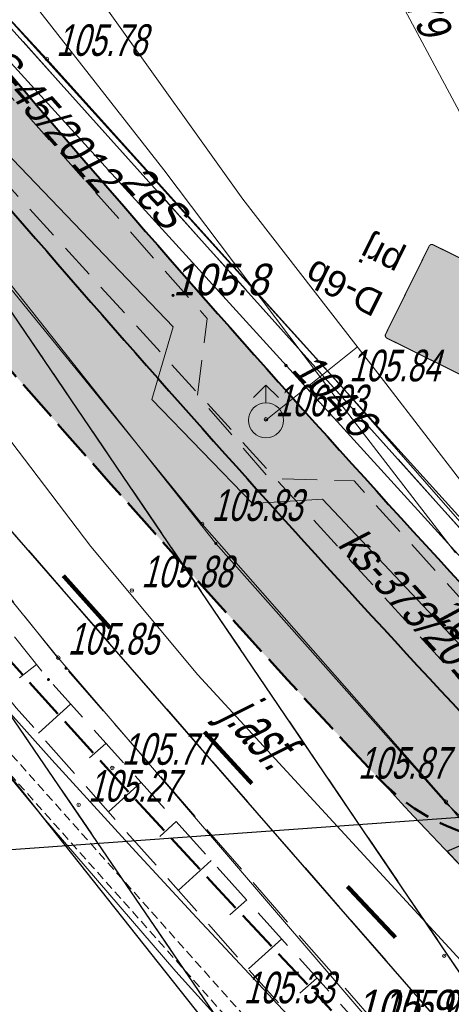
# Model space of a CAD drawing. Extents: x 6530721 to 6531385, y 5978377 to 5979143.
# Tile 42 of 146: x 6531057 to 6531069, y 5978651 to 5978679. Entities that reach past the tile are written whole.
import ezdxf

# ---------------------------------------------------------------- set-up
doc = ezdxf.new("R2010")
doc.units = 0
for name, pattern in [('AB_rokocin 2014-08-13 AC2004$0$1.0_0.5', [1.5, 1, -0.5]), ('AB_rokocin 2014-08-13 AC2004$0$1.5_0.5', [2, 1.5, -0.5]), ('AB_rokocin 2014-08-13 AC2004$0$823-500', [1.75, 1.25, -0.5]), ('AB_rokocin 2014-08-13 AC2004$0$l217_500', [2, 1.5, -0.5]), ('AB_rokocin 2014-08-13 AC2004$0$l219_500', [0]), ('ACAD_ISO02W100', [15, 12, -3]), ('DASHED2', [0.375, 0.25, -0.125]), ('HIDDEN', [0.375, 0.25, -0.125])]:
    doc.linetypes.add(name, pattern=pattern)
for name, color, linetype, lineweight in [('A-T-OŚ-LBAT-CUT', 7, 'Continuous', 15), ('AB-chodnik obrzeża', 30, 'Continuous', 40), ('AB-krawędzie', 7, 'ACAD_ISO02W100', 50), ('AB-krawężnik obniżony', 34, 'DASHED2', 50), ('AB-pobocze', 191, 'Continuous', 20), ('AB-pomocnicza', 7, 'Continuous', 15), ('AB-wymiarowa', 7, 'Continuous', 30), ('AB-wyp. kostka betonowa grafitowa', 151, 'Continuous', 15), ('AB-wyp.zieleń', 71, 'Continuous', 18), ('AB-wyp.ścieżka', 31, 'Continuous', 15), ('AB_rokocin 2014-08-13 AC2004$0$217-Granica konturu klasyfikcyjnego', 7, 'Continuous', 18), ('AB_rokocin 2014-08-13 AC2004$0$219-Linia granicy', 7, 'Continuous', 18), ('AB_rokocin 2014-08-13 AC2004$0$432-Jezdnia', 7, 'Continuous', 18), ('AB_rokocin 2014-08-13 AC2004$0$622-Punkt rzędnej przewodu-SKPOD-Atr2', 7, 'Continuous', 18), ('AB_rokocin 2014-08-13 AC2004$0$623-Punkt rzędnej przewodu-SGPOD-Atr2', 7, 'Continuous', 18), ('AB_rokocin 2014-08-13 AC2004$0$625-Punkt rzędnej przewodu-SEPOD', 7, 'Continuous', 18), ('AB_rokocin 2014-08-13 AC2004$0$625-Punkt rzędnej przewodu-SEPOD-Atr2', 7, 'Continuous', 18), ('AB_rokocin 2014-08-13 AC2004$0$820-Skarpa nieumocniona', 7, 'Continuous', 18), ('AB_rokocin 2014-08-13 AC2004$0$823-Szczyt skarpy nieumocninej', 7, 'Continuous', 18), ('AB_rokocin 2014-08-13 AC2004$0$824-Podnóże skarpy nieumocninej', 7, 'Continuous', 18), ('AB_rokocin 2014-08-13 AC2004$0$hydrant (punkt)-SW', 7, 'Continuous', 18), ('AB_rokocin 2014-08-13 AC2004$0$krawężnik (linia)', 7, 'Continuous', 18), ('AB_rokocin 2014-08-13 AC2004$0$kółeczka', 1, 'Continuous', 18), ('AB_rokocin 2014-08-13 AC2004$0$ogrodzenie trwałe (linia)', 7, 'Continuous', 18), ('AB_rokocin 2014-08-13 AC2004$0$przewód elektroenergetyczny (linia)-SEPOD', 7, 'Continuous', 18), ('AB_rokocin 2014-08-13 AC2004$0$przewód elektroenergetyczny (linia)-SEPOD-Atr1', 7, 'Continuous', 18), ('AB_rokocin 2014-08-13 AC2004$0$przewód elektroenergetyczny - projektowany (linia)-SE', 7, 'Continuous', 18), ('AB_rokocin 2014-08-13 AC2004$0$przewód elektroenergetyczny - projektowany (linia)-SE-Atr1', 7, 'Continuous', 18), ('AB_rokocin 2014-08-13 AC2004$0$przewód gazowy (linia)-SG', 7, 'Continuous', 18), ('AB_rokocin 2014-08-13 AC2004$0$przewód kanalizacyjny (linia)-SK', 7, 'Continuous', 18), ('AB_rokocin 2014-08-13 AC2004$0$przewód kanalizacyjny - projektowany (linia)-SK', 7, 'Continuous', 18), ('AB_rokocin 2014-08-13 AC2004$0$przewód kanalizacyjny - projektowany (linia)-SK-Atr1', 7, 'Continuous', 18), ('AB_rokocin 2014-08-13 AC2004$0$przewód telekomunikacyjny (linia)-STPOD', 7, 'Continuous', 18), ('AB_rokocin 2014-08-13 AC2004$0$przewód wodociągowy (linia)-SW', 7, 'Continuous', 18), ('AB_rokocin 2014-08-13 AC2004$0$punkt wysokościowy naturalny', 7, 'Continuous', 18), ('AB_rokocin 2014-08-13 AC2004$0$punkt wysokościowy naturalny-Atr2', 7, 'Continuous', 18), ('AB_rokocin 2014-08-13 AC2004$0$punkt wysokościowy sztuczny', 7, 'Continuous', 18), ('AB_rokocin 2014-08-13 AC2004$0$wysokosci_asfalt', 7, 'Continuous', 18), ('ARDPLAN-2D-LBAT', 7, 'Continuous', 18), ('ARDPLAN-2D-LR1', 7, 'HIDDEN', 18), ('ARDPLAN-2D-LR2', 7, 'HIDDEN', 18), ('asf', 7, 'Continuous', 18), ('płot', 1, 'Continuous', 18)]:
    doc.layers.add(name, color=color, linetype=linetype, lineweight=lineweight)
for name, color, linetype in [('gaOzPoziome', 7, 'Continuous'), ('gaPionowe', 7, 'Continuous'), ('zzz.ga.oz_pion_def', 7, 'Continuous'), ('zzz.ga.oz_pion_wypelnienie', 7, 'Continuous'), ('zzz.gaVSDodTekst', 7, 'Continuous'), ('zzz.gaVSDomyslna', 7, 'Continuous'), ('zzz.gaVSNazwa', 7, 'Continuous'), ('zzz.gaVSStan', 7, 'Continuous'), ('zzz.gaVSWielkość', 7, 'Continuous')]:
    doc.layers.add(name, color=color, linetype=linetype)
doc.styles.add('AB_rokocin 2014-08-13 AC2004$0$Standard', font='txt')
doc.styles.add('GA4-ATR-TEXT', font='arial.ttf', dxfattribs={"width": 0.9})
doc.styles.get("Standard").update_dxf_attribs({"font": 'simplex.shx', "width": 0.75, "height": 1.25})
doc.linetypes.add('AB_rokocin 2014-08-13 AC2004$0$902-500', pattern='A,3.75,0,[1,ksztalty.shx,S=0.5,R=0,X=0,Y=0],3.75', length=7.5)
doc.dimstyles.new('GA4-LEADER', dxfattribs={"dimtxt": 1, "dimasz": 1, "dimexe": 1, "dimexo": 1, "dimgap": 1, "dimtad": 1, "dimtxsty": 'Standard', "dimcen": 1, "dimadec": 0, "dimazin": 0, "dimtfac": 1, "dimtmove": 0, "dimatfit": 3, "dimfxl": 1, "dimarcsym": 0})

# ---------------------------------------------------------------- blocks, each defined once
blk = doc.blocks.new('Slope Pattern - Lines')
for p, q in [((0, 25), (50, 25)), ((0, 0), (100, 0)), ((0, -25), (50, -25))]:
    blk.add_line(p, q)
blk = doc.blocks.new('z.ga4.D-3_0')
at = {"layer": 'zzz.ga.oz_pion_wypelnienie'}
h = blk.add_hatch(color=0, dxfattribs=at)
edge = h.paths.add_edge_path()
edge.add_line((-280, 594), (280, 594))
edge.add_arc((280, 580), 14, 0, 90, ccw=False)
edge.add_line((294, 580), (294, 20))
edge.add_arc((280, 20), 14, 270, 360, ccw=False)
edge.add_line((280, 6), (-280, 6))
edge.add_arc((-280, 20), 14, 180, 270, ccw=False)
edge.add_line((-294, 20), (-294, 580))
edge.add_arc((-280, 580), 14, 90, 180, ccw=False)
blk = doc.blocks.new('z.ga4.D-3_1')
at = {"layer": 'zzz.ga.oz_pion_def', "color": 0, "const_width": 6}
blk.add_lwpolyline([(280, 3), (-280, 3, -0.414214), (-297, 20), (-297, 580, -0.414214), (-280, 597), (280, 597, -0.414214), (297, 580), (297, 20, -0.414214), (280, 3, -1)], format="xyb", dxfattribs=at)
blk = doc.blocks.new('z.ga4.D-6_1')
at = {"layer": 'zzz.ga.oz_pion_def'}
blk.add_hatch(color=0, dxfattribs=at).paths.add_polyline_path([(0, 484), (-279.4, 0), (279.4, 0)])
blk = doc.blocks.new('z.ga4.D-6b_1')
at = {"layer": 'zzz.ga.oz_pion_def'}
h = blk.add_hatch(color=0, dxfattribs=at)
h.paths.add_polyline_path([(-79.6, 293, 1), (-55, 293, 1)])
h.paths.add_polyline_path([(115.8, 247.5, 1), (83.9, 247.5, 1)])
h.paths.add_polyline_path([(132.9, 217.1), (99.9, 229.5), (75, 173.7), (41.7, 140.3), (49.5, 123.3), (87.5, 161.3), (93.4, 172.6), (99.9, 124), (68.8, 80.6), (48.1, 18.3), (25, 15.5), (25, 7.8), (65.9, 0), (87.5, 68.2), (113.5, 100.2), (160.4, 18.2), (145.4, 6.1), (145.4, 0), (161.9, 0), (189.6, 15.8), (138, 114.4), (139.7, 119.4), (132.9, 148.9), (132.9, 186.1), (149.5, 164.4), (149.5, 108.5), (166, 117.8), (166, 173.7)])
h.paths.add_polyline_path([(-40.9, 257.8), (-52.7, 281.3), (-65.1, 276.3), (-111.5, 210.6, 0.332576), (-121.1, 203.4), (-133.6, 159.8, 25.961481), (-127.7, 158.1), (-125.3, 166.2), (-78.2, 125.6, 1.108236), (-54.9, 117), (-49.6, 117), (-48.7, 113.3), (-65.1, 101.9), (-65.1, 98), (-45.9, 99.7, 2.332267), (-29.5, 156.1), (-36.6, 167.6), (-24.7, 209.2)])
h.paths.add_polyline_path([(-57.2, 214.8), (-99, 185.6), (-119.7, 185.6), (-115.1, 201.6, -0.304217), (-111.9, 204.3), (-101.9, 204.3), (-67.8, 244)], flags=16)
h.paths.add_polyline_path([(-53.7, 194), (-55.4, 185.6), (-72.1, 185.6)], flags=16)
h.paths.add_polyline_path([(-56.6, 179.4), (-60.5, 160.3), (-59.2, 155.1), (-61, 149.4), (-74.9, 179.4)], flags=16)
h.paths.add_polyline_path([(-93.1, 179.4), (-76.6, 144.3), (-83.1, 138), (-123.4, 172.7), (-121.5, 179.4)], flags=16)
h.paths.add_polyline_path([(-38.9, 159.5), (-34.8, 152.8, 0.022197), (-37.6, 150.6), (-39.1, 159.1)], flags=16)
h.paths.add_polyline_path([(-38.9, 100.3), (-29.1, 101.2), (-31.8, 117), (-16.2, 117, 1.763174), (-11, 126.3), (-26.2, 150.8, -2.17872)], flags=16)
h.paths.add_polyline_path([(-31.5, 147.5), (-16.4, 123.2), (-32.9, 123.2), (-36.3, 143.1, -0.047635)], flags=16)
h.paths.add_polyline_path([(-56.3, 143.6), (-51.2, 123.2), (-54.9, 123.2, 0.191903), (-60.4, 130.7)], flags=16)
h.paths.add_polyline_path([(-64.5, 138.3), (-66.3, 132.5, 0.167013), (-74.1, 130.3), (-78.6, 134.2)], flags=16)
h.paths.add_polyline_path([(-135.4, 153.8), (-143.4, 126.1, 3.732051), (-137.4, 124.4), (-129.4, 152.1, -21.954451)], flags=16)
h.paths.add_polyline_path([(55, 63), (-221.3, 63), (-232.5, 48), (50, 48)])
h.paths.add_polyline_path([(127.5, 63), (96.6, 63), (91.9, 48), (135, 48)], flags=17)
h.paths.add_polyline_path([(221.3, 63), (174.4, 63), (183.8, 48), (232.5, 48)])
blk = doc.blocks.new('D-6b-59125900616-vs')
at = {"layer": 'zzz.gaVSDomyslna', "color": 7, "lineweight": 0, "true_color": 0xffffff}
for name, p in [('z.ga4.D-3_1', (0, 0)), ('z.ga4.D-6_1', (0, 96))]:
    blk.add_blockref(name, p, dxfattribs=at)
at = {"layer": 'zzz.gaVSDomyslna', "color": 180, "lineweight": 0}
blk.add_blockref('z.ga4.D-3_0', (0, 0), dxfattribs=at)
at = {"layer": 'zzz.gaVSDomyslna', "color": 18, "lineweight": 0, "true_color": 0x000000}
blk.add_blockref('z.ga4.D-6b_1', (0, 102.0462), dxfattribs=at)
at = {"layer": 'zzz.gaVSDodTekst', "style": 'GA4-ATR-TEXT', "flags": 1}
blk.add_attdef('AddText', (0, 0), '', height=1, dxfattribs=at)
at = {"layer": 'zzz.gaVSDomyslna', "style": 'GA4-ATR-TEXT', "flags": 1}
for tag in ['Width', 'Height', 'Position', 'Route']:
    blk.add_attdef(tag, (0, 0), '', height=1, dxfattribs=at)
at = {"layer": 'zzz.gaVSNazwa', "style": 'GA4-ATR-TEXT'}
blk.add_attdef('Name', (400, 375), '', height=150, dxfattribs=at)
at = {"layer": 'zzz.gaVSStan', "style": 'GA4-ATR-TEXT'}
blk.add_attdef('State', (400, 120), '', height=150, dxfattribs=at)
at = {"layer": 'zzz.gaVSWielkość', "style": 'GA4-ATR-TEXT', "flags": 1}
blk.add_attdef('Size', (0, 0), '', height=1, dxfattribs=at)
blk = doc.blocks.new('AB_rokocin 2014-08-13 AC2004$0$WSP')
at = {"layer": 'AB_rokocin 2014-08-13 AC2004$0$kółeczka', "color": 0, "linetype": 'Continuous'}
blk.add_circle((0, 0), 0.1, dxfattribs=at)
blk = doc.blocks.new('AB_rokocin 2014-08-13 AC2004$0$PW01')
at = {"linetype": 'Continuous', "lineweight": 13}
h = blk.add_hatch(color=0, dxfattribs=at)
edge = h.paths.add_edge_path()
edge.add_arc((0, 0), 0.045, 0, 360)
blk = doc.blocks.new('AB_rokocin 2014-08-13 AC2004$0$PW02')
at = {"linetype": 'Continuous', "lineweight": 13}
h = blk.add_hatch(color=0, dxfattribs=at)
edge = h.paths.add_edge_path()
edge.add_arc((0, 0), 0.045, 0, 360)
blk = doc.blocks.new('AB_rokocin 2014-08-13 AC2004$0$US02')
at = {"color": 0, "linetype": 'Continuous', "lineweight": 13}
for p, q in [((0, 1), (-0.353, 0.647)), ((0, 0.5), (0, 1)), ((0, 1), (0.354, 0.647))]:
    blk.add_line(p, q, dxfattribs=at)
blk.add_circle((0, 0), 0.5, dxfattribs=at)
blk = doc.blocks.new('AB_rokocin 2014-08-13 AC2004$0$621')
at = {"linetype": 'Continuous', "lineweight": 0}
h = blk.add_hatch(color=0, dxfattribs=at)
edge = h.paths.add_edge_path()
edge.add_arc((0, 0), 0.05, 0, 360)
blk = doc.blocks.new('AB_rokocin 2014-08-13 AC2004')
at = {"layer": 'AB_rokocin 2014-08-13 AC2004$0$217-Granica konturu klasyfikcyjnego', "color": 3, "linetype": 'AB_rokocin 2014-08-13 AC2004$0$l217_500', "lineweight": 18, "flags": 128}
for points in [[(6531033.94, 5978704.15), (6531075.42, 5978643.01)], [(6531033.94, 5978704.15), (6531075.42, 5978643.01)], [(6531033.94, 5978704.15), (6531071.93, 5978661.84)], [(6531033.94, 5978704.15), (6531071.93, 5978661.84)], [(6531039.73, 5978683.94), (6531075.42, 5978643.01)], [(6531039.73, 5978683.94), (6531075.42, 5978643.01)], [(6531039.73, 5978683.94), (6531064.84, 5978647.14)], [(6531039.73, 5978683.94), (6531064.84, 5978647.14)]]:
    blk.add_lwpolyline(points, dxfattribs=at)
at = {"layer": 'AB_rokocin 2014-08-13 AC2004$0$219-Linia granicy', "color": 92, "linetype": 'AB_rokocin 2014-08-13 AC2004$0$l219_500', "lineweight": 30, "flags": 128}
for points in [[(6531064.84, 5978647.14), (6531003.58, 5978724.41)], [(6531075.42, 5978643.01), (6531033.94, 5978704.15)], [(6531075.42, 5978643.01), (6531033.94, 5978704.15)], [(6531071.93, 5978661.84), (6531033.94, 5978704.15)], [(6531071.93, 5978661.84), (6531033.94, 5978704.15)], [(6531075.42, 5978643.01), (6531039.73, 5978683.94)], [(6531075.42, 5978643.01), (6531039.73, 5978683.94)], [(6531064.84, 5978647.14), (6531039.73, 5978683.94)], [(6531064.84, 5978647.14), (6531039.73, 5978683.94)]]:
    blk.add_lwpolyline(points, dxfattribs=at)
at = {"layer": 'AB_rokocin 2014-08-13 AC2004$0$820-Skarpa nieumocniona', "color": 252, "linetype": 'Continuous', "lineweight": 18}
for p, q in [((6531057.04, 5978661.1), (6531056.55, 5978660.72)), ((6531058.01, 5978659.97), (6531057.1, 5978659.14)), ((6531059.02, 5978658.85), (6531058.55, 5978658.44)), ((6531060.02, 5978657.74), (6531059.09, 5978656.9)), ((6531061.02, 5978656.62), (6531060.55, 5978656.2)), ((6531062.02, 5978655.51), (6531061.08, 5978654.66)), ((6531063.03, 5978654.39), (6531062.55, 5978653.96)), ((6531064.03, 5978653.28), (6531063.08, 5978652.42)), ((6531065.03, 5978652.16), (6531064.55, 5978651.73))]:
    blk.add_line(p, q, dxfattribs=at)
at = {"layer": 'AB_rokocin 2014-08-13 AC2004$0$823-Szczyt skarpy nieumocninej', "color": 252, "linetype": 'AB_rokocin 2014-08-13 AC2004$0$823-500', "lineweight": 18, "flags": 128}
blk.add_lwpolyline([(6531031.5, 5978693.5), (6531044.35, 5978677.13), (6531057.38, 5978660.67), (6531066.14, 5978650.93), (6531066.58, 5978650.37)], dxfattribs=at)
at = {"layer": 'AB_rokocin 2014-08-13 AC2004$0$824-Podnóże skarpy nieumocninej', "color": 252, "linetype": 'AB_rokocin 2014-08-13 AC2004$0$823-500', "lineweight": 18, "flags": 128}
blk.add_lwpolyline([(6531066.56, 5978649.2), (6531065.26, 5978649.96), (6531056.46, 5978659.86), (6531043.36, 5978676.18), (6531031.5, 5978693.5)], dxfattribs=at)
at = {"layer": 'AB_rokocin 2014-08-13 AC2004$0$krawężnik (linia)', "color": 252, "linetype": 'Continuous', "lineweight": 18, "flags": 128}
for points in [[(6531068.72, 5978657.15), (6531062.15, 5978664.55), (6531049.49, 5978680.52), (6531035.66, 5978699.36), (6531024.09, 5978715.9), (6531011.56, 5978734.19), (6530996.95, 5978755.35), (6530989.3, 5978766.44), (6530983.73, 5978774.55), (6530972.45, 5978791.39), (6530968.42, 5978797.31), (6530960.29, 5978809.3)], [(6531068.72, 5978657.15), (6531069.74, 5978656.18), (6531071.11, 5978655.55), (6531072.6, 5978655.46), (6531073.95, 5978655.95), (6531075.1, 5978656.89)]]:
    blk.add_lwpolyline(points, dxfattribs=at)
at = {"layer": 'AB_rokocin 2014-08-13 AC2004$0$krawężnik (linia)', "color": 252, "linetype": 'AB_rokocin 2014-08-13 AC2004$0$1.5_0.5', "lineweight": 18, "flags": 128}
blk.add_lwpolyline([(6531298.927, 5978448.648), (6531287.37, 5978458.4), (6531270.37, 5978472.52), (6531253.02, 5978487.1), (6531235.13, 5978502.07), (6531218, 5978516.55), (6531200.82, 5978530.83), (6531185.47, 5978543.6), (6531169.49, 5978556.94), (6531153.58, 5978570.32), (6531137.12, 5978583.98), (6531120.57, 5978598.02), (6531104.7, 5978612.02), (6531087.1, 5978628.88), (6531072.14, 5978644.66), (6531057.88, 5978660.99), (6531044.81, 5978677.43), (6531031.41, 5978696.08), (6531019.33, 5978713.34), (6531007.09, 5978730.85), (6530994.02, 5978749.9), (6530984.23, 5978764.08), (6530979.36, 5978771.32), (6530967.75, 5978788.45), (6530955.81, 5978806), (6530943.89, 5978823.43), (6530932.03, 5978840.69), (6530923.54, 5978853.19), (6530919.06, 5978859.93)], dxfattribs=at)
at = {"layer": 'AB_rokocin 2014-08-13 AC2004$0$kółeczka', "color": 7, "linetype": 'ByBlock'}
for p in [(6531057.333, 5978678.356, 105.783), (6531057.333, 5978678.356, 105.783), (6531057.333, 5978678.356, 105.783), (6531065.683, 5978669.08, 105.839), (6531065.683, 5978669.08, 105.839), (6531065.683, 5978669.08, 105.839), (6531063.579, 5978668.084, 106.031), (6531063.579, 5978668.084, 106.031), (6531063.579, 5978668.084, 106.031), (6531061.762, 5978665.101, 105.827), (6531061.762, 5978665.101, 105.827), (6531061.762, 5978665.101, 105.827), (6531059.758, 5978663.208, 105.877), (6531059.758, 5978663.208, 105.877), (6531059.758, 5978663.208, 105.877), (6531057.661, 5978661.293, 105.854), (6531057.661, 5978661.293, 105.854), (6531057.661, 5978661.293, 105.854), (6531059.199, 5978658.15, 105.77), (6531059.199, 5978658.15, 105.77), (6531059.199, 5978658.15, 105.77), (6531068.708, 5978657.191, 105.873), (6531068.708, 5978657.191, 105.873), (6531068.708, 5978657.191, 105.873), (6531058.239, 5978657.098, 105.27), (6531058.239, 5978657.098, 105.27), (6531058.239, 5978657.098, 105.27), (6531068.662, 5978652.797, 105.942), (6531068.662, 5978652.797, 105.942), (6531068.662, 5978652.797, 105.942)]:
    blk.add_point(p, dxfattribs=at)
at = {"layer": 'AB_rokocin 2014-08-13 AC2004$0$kółeczka', "color": 1, "linetype": 'ByBlock'}
for p in [(6531057.333, 5978678.356, 105.783), (6531065.683, 5978669.08, 105.839), (6531063.579, 5978668.084, 106.031), (6531061.762, 5978665.101, 105.827), (6531059.758, 5978663.208, 105.877), (6531057.661, 5978661.293, 105.854), (6531059.199, 5978658.15, 105.77), (6531068.708, 5978657.191, 105.873), (6531058.239, 5978657.098, 105.27), (6531068.662, 5978652.797, 105.942)]:
    blk.add_point(p, dxfattribs=at)
at = {"layer": 'AB_rokocin 2014-08-13 AC2004$0$ogrodzenie trwałe (linia)', "color": 252, "linetype": 'AB_rokocin 2014-08-13 AC2004$0$902-500', "lineweight": 35, "flags": 128}
blk.add_lwpolyline([(6531045.101, 5978691.925), (6531047.221, 5978691.485), (6531049.551, 5978688.915), (6531049.611, 5978686.915), (6531050.431, 5978685.935), (6531071.021, 5978663.165), (6531076.281, 5978663.625), (6531090.021, 5978689.945), (6531038.601, 5978716.395)], dxfattribs=at)
at = {"layer": 'AB_rokocin 2014-08-13 AC2004$0$przewód elektroenergetyczny (linia)-SEPOD', "color": 1, "linetype": 'Continuous', "lineweight": 18, "flags": 128}
blk.add_lwpolyline([(6531016.57, 5978774.92), (6530999.78, 5978752.35), (6531009.61, 5978738.01), (6531012.53, 5978734.1), (6531018.44, 5978725.66), (6531033.46, 5978703.79), (6531047.58, 5978687.83), (6531071.83, 5978661.18), (6531077.69, 5978661.73), (6531081.66, 5978668.68), (6531091.97, 5978688.52), (6531101.98, 5978708.16), (6531112.22, 5978727.55), (6531122.08, 5978747.33), (6531132, 5978765.74), (6531132.11, 5978766.31), (6531132.42, 5978767.25), (6531132.14, 5978777.68), (6531136.89, 5978786.86), (6531137.71, 5978789.05)], dxfattribs=at)
at = {"layer": 'AB_rokocin 2014-08-13 AC2004$0$przewód elektroenergetyczny - projektowany (linia)-SE', "color": 1, "linetype": 'AB_rokocin 2014-08-13 AC2004$0$1.0_0.5', "lineweight": 18, "flags": 128}
blk.add_lwpolyline([(6530826.972, 5978708.68), (6530827.24, 5978709.09), (6530834.58, 5978722.01), (6530844.3, 5978737.61), (6530851.06, 5978748.63), (6530857.75, 5978759.14), (6530864.58, 5978771.22), (6530872.94, 5978786.68), (6530885.26, 5978812.96), (6530898.25, 5978841.23), (6530902.68, 5978856.6), (6530904.26, 5978865.5), (6530895.64, 5978867.12), (6530896.81, 5978878.73), (6530897.37, 5978886.45), (6530914.59, 5978888.09), (6530916.6, 5978883.13), (6530918.66, 5978878.97), (6530922.67, 5978870.07), (6530922.8, 5978868.04), (6530926.81, 5978860.82), (6530928.6, 5978857.83), (6530930.08, 5978855.53), (6530931.41, 5978853.22), (6530934.81, 5978847.74), (6530938.18, 5978842.74), (6530940.61, 5978838.92), (6530943.7, 5978834.57), (6530946.08, 5978831.07), (6530948, 5978828.22), (6530952.41, 5978821.5), (6530956.94, 5978815.04), (6530960.54, 5978809.91), (6530964.29, 5978804.42), (6530967.77, 5978799.56), (6530971.05, 5978794.9), (6530973.84, 5978790.63), (6530976.58, 5978786.57), (6530980.58, 5978780.71), (6530982.7, 5978777.62), (6530985.22, 5978773.81), (6530988.34, 5978769.04), (6530989.92, 5978766.7), (6530990.46, 5978765.93), (6530990.37, 5978765.15), (6530991.83, 5978763.13), (6530996.06, 5978757.13), (6530999.57, 5978752.09), (6531000.82, 5978750.32), (6531001.94, 5978748.65), (6531002.55, 5978747.77), (6531005.3, 5978743.83), (6531008.21, 5978739.6), (6531012.63, 5978733.34), (6531017.03, 5978727.14), (6531023.63, 5978717.51), (6531029.4, 5978709.03), (6531033.24, 5978703.44), (6531036.36, 5978699.89), (6531039.9, 5978695.78), (6531042.87, 5978692.37), (6531049.22, 5978685.3), (6531061.9, 5978670.96), (6531061.63, 5978668.76), (6531063.68, 5978666.4), (6531066.09, 5978666.33), (6531071.01, 5978660.91), (6531074.47, 5978660.91), (6531079.98, 5978654.09), (6531082.92, 5978659.36), (6531086.03, 5978664.59), (6531092.01, 5978675.8), (6531094.55, 5978679.72)], dxfattribs=at)
at = {"layer": 'AB_rokocin 2014-08-13 AC2004$0$przewód gazowy (linia)-SG', "color": 40, "linetype": 'Continuous', "lineweight": 18, "flags": 128}
blk.add_lwpolyline([(6531001.96, 5978749.82), (6531005.67, 5978744.55), (6531017.08, 5978728.64), (6531033.01, 5978704.89), (6531037.22, 5978700.26), (6531037.37, 5978697.73), (6531043.31, 5978690.7), (6531049.47, 5978683.23), (6531056.15, 5978675.72), (6531060.93, 5978670.72), (6531060.33, 5978668.65), (6531063.2, 5978665.69), (6531065.19, 5978665.81), (6531070.76, 5978659.91), (6531072.95, 5978658.8), (6531074.6, 5978657.97), (6531080.81, 5978652.12), (6531080.91, 5978650.97), (6531084.5, 5978646.86), (6531093.79, 5978637.27), (6531095.38, 5978634.13)], dxfattribs=at)
at = {"layer": 'AB_rokocin 2014-08-13 AC2004$0$przewód kanalizacyjny (linia)-SK', "color": 34, "linetype": 'Continuous', "lineweight": 18, "flags": 128}
blk.add_lwpolyline([(6531066.34, 5978682), (6531075.31, 5978665.26)], dxfattribs=at)
at = {"layer": 'AB_rokocin 2014-08-13 AC2004$0$przewód kanalizacyjny - projektowany (linia)-SK', "color": 32, "linetype": 'AB_rokocin 2014-08-13 AC2004$0$1.0_0.5', "lineweight": 18, "flags": 128}
blk.add_lwpolyline([(6531055.84, 5978675.18), (6531078.47, 5978650.4)], dxfattribs=at)
at = {"layer": 'AB_rokocin 2014-08-13 AC2004$0$przewód telekomunikacyjny (linia)-STPOD', "color": 30, "linetype": 'Continuous', "lineweight": 18, "flags": 128}
for points in [[(6530955.77, 5978804.1), (6530961.97, 5978795.05), (6530970.08, 5978783.46), (6530973.57, 5978779.14), (6530978.35, 5978772.17), (6530984.57, 5978763.52), (6530989.96, 5978755.52), (6530995.69, 5978748.09), (6531001.69, 5978739.66), (6531009.7, 5978728.8), (6531016.82, 5978718.8), (6531023.95, 5978708.92), (6531029.88, 5978700.57), (6531034.71, 5978694.17), (6531041.7, 5978685.57), (6531049.69, 5978676.16), (6531058.59, 5978664.46)], [(6531001.7, 5978753.69), (6531001.1, 5978752.3), (6531006.22, 5978745.24), (6531010.89, 5978738.97), (6531016.93, 5978731.39), (6531020.97, 5978726.4), (6531022.58, 5978724.59), (6531028.16, 5978717.3), (6531035.01, 5978708.25), (6531041.44, 5978699.96), (6531046.74, 5978693.24), (6531050.94, 5978687.69), (6531056.58, 5978680.42), (6531060.67, 5978675.2), (6531065.43, 5978668.89), (6531068.98, 5978664.28)], [(6531058.59, 5978664.46), (6531061.64, 5978660.8), (6531070.67, 5978650.99), (6531077.32, 5978644.13), (6531082.52, 5978638.44), (6531089.11, 5978631.46)]]:
    blk.add_lwpolyline(points, dxfattribs=at)
at = {"layer": 'AB_rokocin 2014-08-13 AC2004$0$przewód wodociągowy (linia)-SW', "color": 5, "linetype": 'Continuous', "lineweight": 18, "flags": 128}
for points in [[(6530994.24, 5978760.05), (6530996.5, 5978757.15), (6531000.78, 5978751.8), (6531003.91, 5978748.96), (6531007.61, 5978745.04), (6531012.73, 5978739.64), (6531015.32, 5978737.26), (6531019.88, 5978732.34), (6531022.92, 5978728.41), (6531025.7, 5978723.98), (6531028.63, 5978719.63), (6531034.97, 5978710.84), (6531039.83, 5978704.42), (6531041.69, 5978702.12), (6531047.7, 5978694.68), (6531052.05, 5978688.38), (6531056.3, 5978683.5), (6531059.09, 5978679.72), (6531062.92, 5978674.36), (6531067, 5978669.11), (6531070.33, 5978664.78)], [(6531063.58, 5978668.06), (6531066.19, 5978670.15)]]:
    blk.add_lwpolyline(points, dxfattribs=at)
at = {"layer": 'AB_rokocin 2014-08-13 AC2004$0$625-Punkt rzędnej przewodu-SEPOD', "color": 1, "linetype": 'Continuous', "lineweight": 18}
blk.add_blockref('AB_rokocin 2014-08-13 AC2004$0$621', (6531064.15, 5978669.62), dxfattribs=at)
at = {"layer": 'AB_rokocin 2014-08-13 AC2004$0$hydrant (punkt)-SW', "color": 7, "linetype": 'Continuous', "lineweight": 18}
blk.add_blockref('AB_rokocin 2014-08-13 AC2004$0$US02', (6531063.58, 5978668.06), dxfattribs=at)
at = {"layer": 'AB_rokocin 2014-08-13 AC2004$0$kółeczka', "color": 252, "linetype": 'Continuous', "xscale": 0.5, "yscale": 0.5, "zscale": 0.5}
for p in [(6531057.333, 5978678.356), (6531065.683, 5978669.08), (6531063.579, 5978668.084), (6531061.762, 5978665.101), (6531059.758, 5978663.208), (6531057.661, 5978661.293), (6531059.199, 5978658.15), (6531058.239, 5978657.098), (6531068.708, 5978657.191), (6531068.662, 5978652.797)]:
    blk.add_blockref('AB_rokocin 2014-08-13 AC2004$0$WSP', p, dxfattribs=at)
at = {"layer": 'AB_rokocin 2014-08-13 AC2004$0$punkt wysokościowy naturalny', "color": 7, "linetype": 'Continuous', "lineweight": 13}
for p in [(6531060.93, 5978671.62), (6531057.38, 5978660.67)]:
    blk.add_blockref('AB_rokocin 2014-08-13 AC2004$0$PW01', p, dxfattribs=at)
at = {"layer": 'AB_rokocin 2014-08-13 AC2004$0$punkt wysokościowy sztuczny', "color": 7, "linetype": 'Continuous', "lineweight": 13}
for p in [(6531062.15, 5978664.55), (6531057.88, 5978660.99), (6531068.72, 5978657.15)]:
    blk.add_blockref('AB_rokocin 2014-08-13 AC2004$0$PW02', p, dxfattribs=at)
at = {"layer": 'AB_rokocin 2014-08-13 AC2004$0$432-Jezdnia', "color": 7, "linetype": 'Continuous', "lineweight": 20, "style": 'AB_rokocin 2014-08-13 AC2004$0$Standard', "oblique": 15, "width": 0.6}
blk.add_text('j.asf.', height=1.25, rotation=311.6, dxfattribs=at).set_placement((6531062.27, 5978659.6))
at = {"layer": 'AB_rokocin 2014-08-13 AC2004$0$622-Punkt rzędnej przewodu-SKPOD-Atr2', "color": 32, "linetype": 'ByBlock', "lineweight": 20, "style": 'AB_rokocin 2014-08-13 AC2004$0$Standard', "oblique": 15, "width": 0.9}
blk.add_text('104.79', height=0.9, rotation=298.967, dxfattribs=at).set_placement((6531066.47, 5978681.77))
at = {"layer": 'AB_rokocin 2014-08-13 AC2004$0$623-Punkt rzędnej przewodu-SGPOD-Atr2', "color": 52, "linetype": 'ByBlock', "lineweight": 20, "style": 'AB_rokocin 2014-08-13 AC2004$0$Standard', "oblique": 15, "width": 0.9}
blk.add_text('104.51', height=0.9, rotation=313.352, dxfattribs=at).set_placement((6531068.26, 5978662.56))
at = {"layer": 'AB_rokocin 2014-08-13 AC2004$0$625-Punkt rzędnej przewodu-SEPOD-Atr2', "color": 1, "linetype": 'ByBlock', "lineweight": 20, "style": 'AB_rokocin 2014-08-13 AC2004$0$Standard', "oblique": 15, "width": 0.9}
blk.add_text('104.6', height=0.9, rotation=313.108, dxfattribs=at).set_placement((6531064.27, 5978669.49))
at = {"layer": 'AB_rokocin 2014-08-13 AC2004$0$przewód elektroenergetyczny (linia)-SEPOD-Atr1', "color": 1, "linetype": 'ByBlock', "lineweight": 20, "style": 'AB_rokocin 2014-08-13 AC2004$0$Standard', "oblique": 15, "width": 0.9}
blk.add_text('2eS', height=0.9, rotation=313.108, dxfattribs=at).set_placement((6531059.4, 5978674.84))
at = {"layer": 'AB_rokocin 2014-08-13 AC2004$0$przewód elektroenergetyczny - projektowany (linia)-SE-Atr1', "color": 1, "linetype": 'ByBlock', "lineweight": 20, "style": 'AB_rokocin 2014-08-13 AC2004$0$Standard', "oblique": 15, "width": 0.9}
blk.add_text('eS-45/2012', height=0.9, rotation=311.473, dxfattribs=at).set_placement((6531055.08, 5978678.67))
at = {"layer": 'AB_rokocin 2014-08-13 AC2004$0$przewód kanalizacyjny - projektowany (linia)-SK-Atr1', "color": 34, "linetype": 'ByBlock', "lineweight": 20, "style": 'AB_rokocin 2014-08-13 AC2004$0$Standard', "oblique": 15, "width": 0.9}
blk.add_text('ks-373/2012', height=0.9, rotation=312.403, dxfattribs=at).set_placement((6531065.59, 5978664.5))
at = {"layer": 'AB_rokocin 2014-08-13 AC2004$0$punkt wysokościowy naturalny-Atr2', "color": 252, "linetype": 'ByBlock', "lineweight": 20, "style": 'AB_rokocin 2014-08-13 AC2004$0$Standard', "oblique": 15, "width": 0.9}
for s, p in [('105.8', (6531060.93, 5978671.62)), ('105.9', (6531066.14, 5978650.93))]:
    blk.add_text(s, height=0.9, dxfattribs=at).set_placement(p)
at = {"layer": 'AB_rokocin 2014-08-13 AC2004$0$wysokosci_asfalt', "color": 252, "linetype": 'ByBlock', "lineweight": 20, "style": 'AB_rokocin 2014-08-13 AC2004$0$Standard', "oblique": 15, "width": 0.7}
for s, p in [('105.78', (6531057.603, 5978678.446)), ('105.84', (6531065.953, 5978669.17)), ('106.03', (6531063.849, 5978668.174)), ('105.83', (6531062.032, 5978665.191)), ('105.88', (6531060.028, 5978663.298)), ('105.85', (6531057.931, 5978661.383)), ('105.77', (6531059.469, 5978658.24)), ('105.87', (6531066.204, 5978657.844)), ('105.27', (6531058.509, 5978657.188)), ('105.33', (6531062.943, 5978651.441)), ('105.91', (6531066.897, 5978650.919))]:
    blk.add_text(s, height=0.9, dxfattribs=at).set_placement(p)

msp = doc.modelspace()

# ---------------------------------------------------------------- hatches: boundary and pattern name
at = {"layer": 'AB-wyp. kostka betonowa grafitowa'}
msp.add_hatch(color=256, dxfattribs=at).paths.add_polyline_path([(6531079.164, 5978645.021), (6531078.148, 5978646.041, -0.008278), (6531066.737, 5978657.909, 0.504229), (6531076.324, 5978658.992), (6531078.056, 5978661.988), (6531082.385, 5978659.485), (6531078.212, 5978652.268, 0.339682)])
at = {"layer": 'AB-wyp.zieleń'}
msp.add_hatch(color=256, dxfattribs=at).paths.add_polyline_path([(6531052.031, 5978679.092, 0.159344), (6531049.393, 5978680.735), (6531048.455, 5978680.966, 0.236779), (6531047.144, 5978680.667), (6531046.953, 5978680.51, 0.015105), (6531066.737, 5978657.909, 0.269365), (6531072.503, 5978656.154, -0.015555)])
at = {"layer": 'AB-wyp.ścieżka'}
msp.add_hatch(color=256, dxfattribs=at).paths.add_polyline_path([(6531070.956, 5978661.449, -0.016944), (6531049.087, 5978686.588), (6531046.384, 5978684.365), (6531046.103, 5978681.544, 0.000673), (6531046.953, 5978680.51), (6531047.144, 5978680.667, -0.236779), (6531048.455, 5978680.966), (6531049.393, 5978680.735, -0.159344), (6531052.031, 5978679.092, 0.015555), (6531072.503, 5978656.154, 0.206779), (6531076.324, 5978658.992), (6531078.056, 5978661.988), (6531077.306, 5978662.422), (6531075.91, 5978662.271), (6531075.748, 5978661.991, -0.50405)])

# ---------------------------------------------------------------- next in the draw order: block references
at = {"layer": 'AB-wymiarowa'}
msp.add_blockref('AB_rokocin 2014-08-13 AC2004', (0, 0), dxfattribs=at)

# ---------------------------------------------------------------- next in the draw order: hatches: boundary and pattern name
at = {"layer": 'gaOzPoziome'}
h = msp.add_hatch(color=7, dxfattribs=at)
h.dxf.hatch_style = 2
h.paths.add_polyline_path([(6531069.086, 5978655.411), (6531068.741, 5978655.774), (6531069.433, 5978656.068)])

# ---------------------------------------------------------------- next in the draw order: linework, layer by layer
at = {"layer": 'AB-chodnik obrzeża'}
for radius, start, end in [(491.75, 219.07807, 222.96109), (494.25, 219.96784, 223.53248)]:
    msp.add_arc((6531430.827, 5978996.577), radius, start, end, dxfattribs=at)
at = {"layer": 'AB-krawędzie', "ltscale": 0.1}
for points in [[(6531065.451, 5978651.238, -0.037665), (6531017.778, 5978709.961), (6531017.11, 5978710.924)], [(6531066.741, 5978657.904, -0.015108), (6531046.953, 5978680.51, -0.015058)]]:
    msp.add_lwpolyline(points, format="xyb", dxfattribs=at)
at = {"layer": 'AB-krawężnik obniżony', "ltscale": 3, "flags": 128}
msp.add_lwpolyline([(6531066.737, 5978657.909, 0.504229), (6531076.324, 5978658.992), (6531078.056, 5978661.988)], format="xyb", dxfattribs=at)
at = {"layer": 'AB-pobocze', "ltscale": 3}
msp.add_lwpolyline([(6531064.725, 5978650.552, -0.037665), (6531016.957, 5978709.391), (6531016.302, 5978710.335)], format="xyb", dxfattribs=at)
at = {"layer": 'AB-pomocnicza', "flags": 128}
msp.add_lwpolyline([(6531079.149, 5978645.037), (6531078.148, 5978646.041, -0.008278), (6531066.737, 5978657.909)], format="xyb", dxfattribs=at)
at = {"layer": 'ARDPLAN-2D-LBAT', "flags": 128}
msp.add_lwpolyline([(6531064.323, 5978648.683), (6531061.012, 5978652.352), (6531057.191, 5978656.789), (6531055.235, 5978659.144), (6531052.272, 5978662.469), (6531049.338, 5978665.819), (6531046.439, 5978669.199), (6531043.504, 5978672.3), (6531040.49, 5978675.609), (6531037.279, 5978679.49), (6531034.243, 5978683.464), (6531032.3, 5978685.952), (6531029.299, 5978690.119), (6531025.77, 5978694.439), (6531022.362, 5978698.854), (6531019.001, 5978703.306), (6531015.761, 5978707.846)], dxfattribs=at)
at = {"layer": 'ARDPLAN-2D-LR1', "flags": 128}
msp.add_lwpolyline([(6531064.476, 5978649.377), (6531052.578, 5978662.739), (6531049.648, 5978666.088), (6531037.783, 5978679.895)], dxfattribs=at)
at = {"layer": 'ARDPLAN-2D-LR2', "flags": 128}
msp.add_lwpolyline([(6531064.177, 5978649.111), (6531052.278, 5978662.474), (6531049.346, 5978665.826), (6531037.471, 5978679.644)], dxfattribs=at)
at = {"layer": 'asf', "lineweight": 18, "flags": 128}
for points in [[(6531074.874, 5978656.69), (6531074.01, 5978655.936), (6531073.121, 5978655.476), (6531072.163, 5978655.32), (6531071.107, 5978655.481), (6531070.182, 5978655.843), (6531069.342, 5978656.415), (6531068.708, 5978657.191), (6531061.762, 5978665.101), (6531053.568, 5978675.158), (6531048.56, 5978681.982), (6531045.221, 5978686.198), (6531042.353, 5978690.072), (6531037.51, 5978696.797), (6531032.504, 5978703.845), (6531022.819, 5978717.767), (6531014.826, 5978729.598), (6531011.619, 5978734.226), (6531007.381, 5978740.416), (6530999.542, 5978751.742)], [(6531085.665, 5978630.32), (6531076.384, 5978639.997), (6531073.994, 5978642.577), (6531073.12, 5978642.537), (6531071.944, 5978642.544), (6531070.649, 5978642.382), (6531068.739, 5978641.713), (6531067.247, 5978643.543), (6531065.162, 5978646.862), (6531065.888, 5978647.457), (6531066.375, 5978648.112), (6531066.609, 5978648.94), (6531066.554, 5978649.987), (6531066.627, 5978650.829), (6531057.661, 5978661.293), (6531049.197, 5978671.691), (6531041.036, 5978682.523), (6531033.268, 5978693.152), (6531027.974, 5978701.029), (6531018.294, 5978714.684), (6531010.213, 5978726.099), (6531002.46, 5978737.096), (6530994.891, 5978748.504)]]:
    msp.add_lwpolyline(points, dxfattribs=at)
at = {"layer": 'gaOzPoziome', "color": 7, "const_width": 0.12, "flags": 128}
for points in [[(6531059.138, 5978662.14, -0.001), (6531057.803, 5978663.63)], [(6531063.178, 5978657.704, -0.001), (6531061.826, 5978659.178)], [(6531067.271, 5978653.317, -0.001), (6531065.901, 5978654.774)]]:
    msp.add_lwpolyline(points, format="xyb", dxfattribs=at)
at = {"layer": 'gaOzPoziome', "color": 7, "flags": 128}
msp.add_lwpolyline([(6531069.086, 5978655.411), (6531068.741, 5978655.774), (6531069.433, 5978656.068), (6531069.086, 5978655.411)], dxfattribs=at)
at = {"layer": 'płot', "lineweight": 18, "flags": 128}
msp.add_lwpolyline([(6530929.827, 5978856.272), (6530937.918, 5978844.469), (6530945.94, 5978832.668), (6530953.859, 5978820.973), (6530962.245, 5978808.571), (6530969.91, 5978797.159), (6530972.295, 5978798.946), (6530975.258, 5978794.679), (6530972.691, 5978792.801), (6530977.145, 5978786.318), (6530990.852, 5978766.062), (6531000.881, 5978751.986), (6531008.371, 5978741.391), (6531012.8, 5978734.972), (6531015.902, 5978730.494), (6531033.647, 5978704.66), (6531039.258, 5978698.41), (6531045.264, 5978691.76), (6531051.142, 5978685.041), (6531057.333, 5978678.356), (6531065.683, 5978669.08), (6531071.733, 5978662.18), (6531077.012, 5978662.707)], dxfattribs=at)

# ---------------------------------------------------------------- next in the draw order: block references
at = {"layer": 'A-T-OŚ-LBAT-CUT', "xscale": 0.0002367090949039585, "yscale": 0.0002367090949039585, "rotation": 222.4385218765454}
msp.add_blockref('Slope Pattern - Lines', (6531061.677, 5978659.042), dxfattribs=at)
at = {"layer": 'gaPionowe', "xscale": 0.005, "yscale": 0.005, "zscale": 0.005, "rotation": 153.6488012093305}
msp.add_blockref('D-6b-59125900616-vs', (6531069.608, 5978672.453), dxfattribs=at).add_auto_attribs({'Name': 'D-6b', 'State': 'prj'})

# ---------------------------------------------------------------- next in the draw order: leaders
at = {"layer": 'gaPionowe'}
msp.add_leader([(6531070.278, 5978656.821), (6531054.349, 5978655.674), (6531050.758, 5978659.424)], dimstyle='GA4-LEADER', override={"dimasz": 0.3}, dxfattribs=at)

doc.saveas('drawing.dxf')
